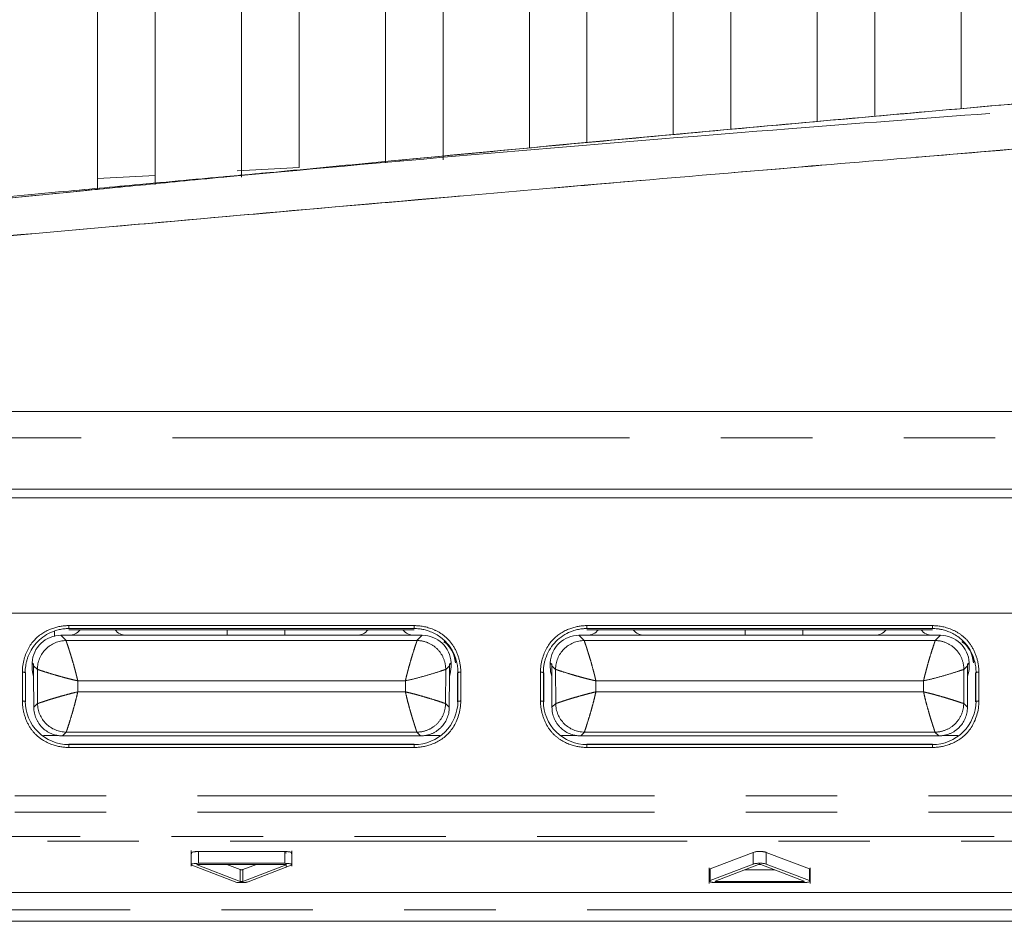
# Model space of a CAD drawing. Header units: millimetres. Extents: x 19 to 844, y 7 to 552.
# Tile 6 of 175: x 83 to 97, y 108 to 120. Entities that reach past the tile are written whole.
import ezdxf

# ---------------------------------------------------------------- set-up
doc = ezdxf.new("R2010")
doc.units = ezdxf.units.MM
doc.linetypes.add('PHANTOM', pattern=[12.7, 6.35, -1.27, 1.27, -1.27, 1.27, -1.27])

msp = doc.modelspace()

# ---------------------------------------------------------------- linework, layer by layer
at = {"color": 7, "linetype": 'Continuous', "lineweight": 15}
for p, q in [((96.248, 130.164), (96.248, 119.017)), ((95.048, 118.911), (95.048, 129.941)), ((94.248, 129.766), (94.248, 118.838)), ((93.048, 118.73), (93.048, 129.466)), ((92.248, 129.239), (92.248, 118.657)), ((91.048, 118.546), (91.048, 128.855)), ((90.248, 128.569), (90.248, 118.472)), ((89.048, 118.305), (89.048, 128.095)), ((88.248, 127.748), (88.248, 118.263)), ((87.048, 118.2), (87.048, 127.181)), ((85.048, 118.089), (84.248, 118.045)), ((87.048, 118.2), (86.189, 118.152)), ((313.406, 114.811), (59.89, 114.811)), ((63.091, 113.731), (107.805, 113.731)), ((63.091, 113.611), (107.805, 113.611)), ((108.678, 112.011), (62.218, 112.011)), ((83.848, 111.838), (88.648, 111.838)), ((83.848, 111.798), (88.648, 111.798)), ((91.048, 111.838), (95.848, 111.838)), ((91.048, 111.798), (95.848, 111.798)), ((83.648, 111.759), (83.648, 111.686)), ((83.848, 111.703), (83.737, 111.703)), ((83.848, 111.781), (88.648, 111.781)), ((84.648, 111.703), (83.848, 111.703)), ((86.048, 111.703), (84.648, 111.703)), ((86.048, 111.703), (86.048, 111.781)), ((86.848, 111.703), (86.048, 111.703)), ((86.848, 111.781), (86.848, 111.703)), ((87.848, 111.703), (86.848, 111.703)), ((88.648, 111.703), (87.848, 111.703)), ((88.76, 111.703), (88.648, 111.703)), ((91.048, 111.703), (90.937, 111.703)), ((91.048, 111.781), (95.848, 111.781)), ((91.848, 111.703), (91.048, 111.703)), ((93.248, 111.703), (91.848, 111.703)), ((93.248, 111.703), (93.248, 111.781)), ((94.048, 111.703), (93.248, 111.703)), ((94.048, 111.781), (94.048, 111.703)), ((95.048, 111.703), (94.048, 111.703)), ((95.848, 111.703), (95.048, 111.703)), ((95.96, 111.703), (95.848, 111.703)), ((83.338, 111.323), (83.359, 111.302)), ((83.338, 111.302), (83.338, 111.262)), ((83.338, 111.302), (83.359, 111.302)), ((83.359, 111.281), (83.359, 111.135)), ((89.137, 111.135), (89.138, 111.281)), ((89.138, 111.302), (89.159, 111.323)), ((89.138, 111.302), (89.159, 111.302)), ((89.159, 111.263), (89.159, 111.302)), ((90.538, 111.323), (90.559, 111.302)), ((90.538, 111.302), (90.559, 111.302)), ((90.538, 111.302), (90.538, 111.262)), ((90.559, 111.281), (90.559, 111.135)), ((96.337, 111.135), (96.338, 111.281)), ((96.338, 111.302), (96.359, 111.323)), ((96.338, 111.302), (96.359, 111.302)), ((96.359, 111.263), (96.359, 111.302)), ((83.202, 110.792), (83.202, 111.192)), ((83.244, 111.188), (83.244, 110.788)), ((83.248, 110.781), (83.248, 111.181)), ((83.361, 110.704), (83.359, 111.135)), ((89.137, 111.135), (89.135, 110.704)), ((89.248, 111.181), (89.248, 110.781)), ((89.253, 110.788), (89.253, 111.188)), ((89.295, 111.192), (89.295, 110.792)), ((90.402, 110.792), (90.402, 111.192)), ((90.444, 111.188), (90.444, 110.788)), ((90.448, 110.781), (90.448, 111.181)), ((90.561, 110.704), (90.559, 111.135)), ((96.337, 111.135), (96.335, 110.704)), ((96.448, 111.181), (96.448, 110.781)), ((96.453, 110.788), (96.453, 111.188)), ((96.495, 111.192), (96.495, 110.792)), ((83.706, 110.311), (83.495, 110.311)), ((88.736, 110.306), (83.761, 110.306)), ((89.002, 110.311), (88.79, 110.311)), ((90.906, 110.311), (90.695, 110.311)), ((95.936, 110.306), (90.961, 110.306)), ((96.202, 110.311), (95.99, 110.311)), ((88.648, 110.191), (83.848, 110.191)), ((88.648, 110.185), (83.848, 110.185)), ((88.648, 110.145), (83.848, 110.145)), ((95.848, 110.191), (91.048, 110.191)), ((95.848, 110.185), (91.048, 110.185)), ((95.848, 110.145), (91.048, 110.145)), ((85.548, 108.713), (85.548, 108.496)), ((86.848, 108.699), (85.648, 108.699)), ((86.948, 108.495), (86.948, 108.712)), ((93.359, 108.689), (92.759, 108.46)), ((94.138, 108.46), (93.538, 108.689)), ((85.559, 108.509), (86.159, 108.279)), ((85.63, 108.516), (86.23, 108.286)), ((86.848, 108.537), (85.648, 108.537)), ((86.848, 108.521), (85.648, 108.521)), ((86.042, 108.521), (86.23, 108.449)), ((86.266, 108.449), (86.455, 108.521)), ((86.266, 108.286), (86.866, 108.516)), ((86.338, 108.279), (86.938, 108.509)), ((86.868, 108.494), (86.868, 108.536)), ((93.359, 108.526), (92.759, 108.297)), ((93.43, 108.519), (92.83, 108.29)), ((94.066, 108.29), (93.466, 108.519)), ((94.138, 108.297), (93.538, 108.526)), ((86.23, 108.286), (86.23, 108.449)), ((86.266, 108.449), (86.266, 108.286)), ((92.748, 108.472), (92.748, 108.255)), ((93.242, 108.447), (93.655, 108.447)), ((94.148, 108.256), (94.148, 108.473)), ((92.848, 108.284), (94.048, 108.284)), ((92.848, 108.269), (94.048, 108.269)), ((313.937, 108.131), (59.36, 108.131)), ((313.3, 107.731), (59.997, 107.731))]:
    msp.add_line(p, q, dxfattribs=at)
at = {"color": 8, "linetype": 'PHANTOM', "lineweight": 0}
for p, q in [((59.89, 114.446), (313.406, 114.446)), ((83.848, 111.798), (83.848, 111.838)), ((88.648, 111.838), (88.648, 111.798)), ((91.048, 111.798), (91.048, 111.838)), ((95.848, 111.838), (95.848, 111.798)), ((83.737, 111.703), (83.811, 111.63)), ((88.686, 111.63), (88.76, 111.703)), ((90.937, 111.703), (91.011, 111.63)), ((95.886, 111.63), (95.96, 111.703)), ((83.811, 111.63), (88.686, 111.63)), ((91.011, 111.63), (95.886, 111.63)), ((83.359, 111.281), (83.412, 111.229)), ((89.085, 111.229), (89.138, 111.281)), ((90.559, 111.281), (90.612, 111.229)), ((96.285, 111.229), (96.338, 111.281)), ((83.414, 110.756), (83.412, 111.229)), ((89.083, 110.756), (89.085, 111.229)), ((90.614, 110.756), (90.612, 111.229)), ((96.283, 110.756), (96.285, 111.229)), ((83.972, 110.918), (83.972, 111.071)), ((83.972, 111.071), (88.525, 111.071)), ((88.525, 111.071), (88.525, 110.918)), ((91.172, 110.918), (91.172, 111.071)), ((91.172, 111.071), (95.725, 111.071)), ((95.725, 111.071), (95.725, 110.918)), ((88.525, 110.918), (83.972, 110.918)), ((95.725, 110.918), (91.172, 110.918)), ((83.361, 110.704), (83.414, 110.756)), ((89.083, 110.756), (89.135, 110.704)), ((90.561, 110.704), (90.614, 110.756)), ((96.283, 110.756), (96.335, 110.704)), ((83.761, 110.306), (83.813, 110.358)), ((83.813, 110.358), (88.684, 110.358)), ((88.684, 110.358), (88.736, 110.306)), ((90.961, 110.306), (91.013, 110.358)), ((91.013, 110.358), (95.884, 110.358)), ((95.884, 110.358), (95.936, 110.306)), ((83.848, 110.145), (83.848, 110.185)), ((88.648, 110.185), (88.648, 110.145)), ((91.048, 110.145), (91.048, 110.185)), ((95.848, 110.185), (95.848, 110.145)), ((60.236, 109.474), (313.061, 109.474)), ((60.236, 109.248), (313.061, 109.248)), ((312.607, 108.911), (60.69, 108.911)), ((60.69, 108.845), (312.607, 108.845)), ((85.648, 108.537), (85.648, 108.699)), ((86.848, 108.699), (86.848, 108.537)), ((93.359, 108.689), (93.359, 108.526)), ((93.538, 108.526), (93.538, 108.689)), ((85.63, 108.516), (85.63, 108.519)), ((92.759, 108.297), (92.759, 108.46)), ((94.138, 108.46), (94.138, 108.297)), ((92.848, 108.284), (92.848, 108.297)), ((313.3, 107.891), (59.997, 107.891))]:
    msp.add_line(p, q, dxfattribs=at)
at = {"color": 7, "linetype": 'Continuous', "lineweight": 15}
for centre, start, end in [((83.848, 111.903), 270, 322.2397), ((84.648, 111.903), 217.7603, 270), ((87.848, 111.903), 270, 322.2397), ((88.648, 111.903), 217.7603, 270.0001), ((91.048, 111.903), 270, 322.2397), ((91.848, 111.903), 217.7603, 270), ((95.048, 111.903), 270, 322.2397), ((95.848, 111.903), 217.7603, 270.0001)]:
    msp.add_arc(centre, 0.2, start, end, dxfattribs=at)
for points, knots in [([(60.943, 117.593), (61.08, 117.679), (61.341, 117.842), (61.95, 118.225), (62.722, 118.715), (63.623, 119.292), (64.297, 119.726), (64.801, 120.053), (65.363, 120.419), (66.112, 120.907), (67.006, 121.494), (67.825, 122.033), (68.49, 122.471), (69.019, 122.819), (69.594, 123.198), (70.318, 123.673), (71.242, 124.277), (72.196, 124.895), (73.496, 125.727), (75.133, 126.75), (77.196, 127.974), (79.029, 128.977), (80.62, 129.774), (82.521, 130.658), (84.414, 131.415), (86.241, 132.021), (87.604, 132.434), (89.013, 132.801), (90.446, 133.114), (91.487, 133.316), (92.503, 133.49), (93.54, 133.644), (94.617, 133.783), (95.761, 133.906), (96.935, 134.008), (98.121, 134.088), (99.096, 134.137), (99.873, 134.166), (100.442, 134.184), (101.005, 134.196), (101.554, 134.205), (102.101, 134.211), (102.464, 134.211), (102.648, 134.211)], [0, 0, 0, 0, 0.013363, 0.025483, 0.059403, 0.088116, 0.112332, 0.124151, 0.136111, 0.165436, 0.194236, 0.219705, 0.241304, 0.254814, 0.267806, 0.293323, 0.319711, 0.349745, 0.377, 0.431706, 0.48815, 0.545089, 0.57512, 0.607712, 0.683944, 0.705918, 0.726946, 0.770633, 0.792052, 0.811439, 0.830502, 0.848906, 0.867878, 0.887617, 0.908295, 0.927592, 0.946779, 0.955965, 0.965137, 0.97406, 0.982825, 0.991263, 1, 1, 1, 1]), ([(86.248, 126.77), (86.248, 126.246), (86.248, 124.746), (86.248, 121.845), (86.248, 119.467), (86.248, 118.066)], [0, 0, 0, 0, 0.180604, 0.516947, 1, 1, 1, 1]), ([(85.048, 117.964), (85.048, 119.288), (85.048, 121.841), (85.048, 124.555), (85.048, 125.945), (85.048, 126.106)], [0, 0, 0, 0, 0.487865, 0.94088, 1, 1, 1, 1]), ([(84.248, 125.629), (84.248, 125.477), (84.248, 125.055), (84.248, 123.744), (84.248, 121.423), (84.248, 119.267), (84.248, 118), (84.248, 117.896)], [0, 0, 0, 0, 0.059139, 0.163606, 0.508525, 0.959758, 1, 1, 1, 1]), ([(98.088, 119.18), (97.325, 119.113), (95.854, 118.984), (93.734, 118.793), (91.781, 118.614), (89.998, 118.449), (88.384, 118.296), (86.938, 118.158), (85.661, 118.034), (83.968, 117.869), (81.334, 117.608), (77.77, 117.245), (74.142, 116.866), (71.88, 116.622), (70.918, 116.519)], [0, 0, 0, 0, 0.084204, 0.162207, 0.234009, 0.29961, 0.359011, 0.412212, 0.459211, 0.500011, 0.599156, 0.750014, 0.893717, 1, 1, 1, 1]), ([(98.088, 119.18), (96.528, 119.042), (93.344, 118.76), (90.112, 118.463), (88.441, 118.301), (88.392, 118.296)], [0, 0, 0, 0, 0.4826653, 0.9848613, 1, 1, 1, 1]), ([(98.088, 119.18), (96.528, 119.042), (93.344, 118.76), (90.112, 118.463), (88.441, 118.301), (88.392, 118.296)], [0, 0, 0, 0, 0.4826653, 0.9848613, 1, 1, 1, 1]), ([(85.987, 118.064), (86.257, 118.089), (88.876, 118.333), (92.429, 118.631), (95.714, 118.88), (96.646, 118.951)], [0, 0, 0, 0, 0.075982, 0.737911, 1, 1, 1, 1]), ([(85.987, 118.064), (86.257, 118.089), (88.876, 118.333), (92.429, 118.631), (95.714, 118.88), (96.646, 118.951)], [0, 0, 0, 0, 0.075982, 0.737911, 1, 1, 1, 1]), ([(70.315, 116.143), (71.227, 116.223), (72.96, 116.376), (75.423, 116.59), (78.118, 116.822), (81.082, 117.08), (84.399, 117.374), (87.691, 117.665), (90.862, 117.94), (94.34, 118.235), (96.699, 118.43), (98.088, 118.545)], [0, 0, 0, 0, 0.098564, 0.187209, 0.266059, 0.389658, 0.50745, 0.624354, 0.74528, 0.849987, 1, 1, 1, 1]), ([(86.618, 118.127), (86.619, 118.127), (86.623, 118.128), (86.576, 118.123), (86.475, 118.114), (86.325, 118.1), (86.137, 118.083), (85.915, 118.063), (85.705, 118.044), (85.432, 118.019), (84.738, 117.955), (83.599, 117.85), (82.035, 117.703), (80.45, 117.552), (79.38, 117.447), (78.973, 117.406)], [0, 0, 0, 0, 0.046356, 0.11275, 0.178812, 0.245939, 0.312333, 0.372894, 0.401163, 0.429141, 0.501428, 0.602942, 0.735632, 0.899585, 1, 1, 1, 1]), ([(86.616, 118.127), (86.604, 118.126), (86.579, 118.124), (86.474, 118.114), (86.325, 118.1), (86.136, 118.083), (85.915, 118.063), (85.704, 118.044), (85.43, 118.019), (84.739, 117.955), (84.087, 117.895), (83.705, 117.86)], [0, 0, 0, 0, 0.119311, 0.238019, 0.358645, 0.477966, 0.586821, 0.637641, 0.687933, 0.817822, 1, 1, 1, 1]), ([(86.616, 118.127), (86.604, 118.126), (86.579, 118.124), (86.474, 118.114), (86.325, 118.1), (86.136, 118.083), (85.915, 118.063), (85.704, 118.044), (85.43, 118.019), (84.739, 117.955), (84.087, 117.895), (83.705, 117.86)], [0, 0, 0, 0, 0.119311, 0.238019, 0.358645, 0.477966, 0.586821, 0.637641, 0.687933, 0.817822, 1, 1, 1, 1]), ([(86.368, 118.103), (86.392, 118.105), (86.439, 118.11), (86.518, 118.117), (86.579, 118.123), (86.622, 118.127), (86.618, 118.127), (86.618, 118.127)], [0, 0, 0, 0, 0.269574, 0.534342, 0.756631, 0.936575, 1, 1, 1, 1]), ([(86.368, 118.103), (86.392, 118.105), (86.439, 118.11), (86.518, 118.117), (86.579, 118.123), (86.622, 118.127), (86.618, 118.127), (86.618, 118.127)], [0, 0, 0, 0, 0.269574, 0.534342, 0.756631, 0.936575, 1, 1, 1, 1]), ([(84.248, 117.896), (84.199, 117.891), (82.63, 117.74), (79.633, 117.436), (75.238, 116.983), (72.364, 116.674), (70.918, 116.519)], [0, 0, 0, 0, 0.011154, 0.352876, 0.674365, 1, 1, 1, 1]), ([(84.248, 117.896), (84.199, 117.891), (82.63, 117.74), (79.633, 117.436), (75.238, 116.983), (72.364, 116.674), (70.918, 116.519)], [0, 0, 0, 0, 0.011154, 0.352876, 0.674365, 1, 1, 1, 1]), ([(83.848, 111.838), (83.831, 111.837), (83.795, 111.837), (83.739, 111.83), (83.681, 111.818), (83.622, 111.8), (83.561, 111.776), (83.5, 111.744), (83.441, 111.705), (83.385, 111.656), (83.334, 111.598), (83.29, 111.531), (83.253, 111.455), (83.225, 111.373), (83.206, 111.284), (83.203, 111.223), (83.202, 111.192)], [0, 0, 0, 0, 0.051294, 0.105921, 0.163798, 0.224801, 0.288777, 0.355579, 0.425112, 0.497422, 0.572793, 0.651584, 0.733936, 0.81973, 0.908604, 1, 1, 1, 1]), ([(83.242, 111.188), (83.242, 111.203), (83.243, 111.234), (83.248, 111.279), (83.257, 111.324), (83.268, 111.369), (83.292, 111.437), (83.336, 111.524), (83.413, 111.622), (83.51, 111.7), (83.598, 111.745), (83.672, 111.772), (83.731, 111.787), (83.792, 111.796), (83.832, 111.797), (83.848, 111.798)], [0, 0, 0, 0, 0.047993, 0.096035, 0.14412, 0.19223, 0.240338, 0.369633, 0.498322, 0.62984, 0.756627, 0.805885, 0.877135, 0.947273, 1, 1, 1, 1]), ([(89.295, 111.192), (89.294, 111.21), (89.293, 111.246), (89.286, 111.3), (89.276, 111.351), (89.262, 111.401), (89.245, 111.449), (89.225, 111.495), (89.202, 111.537), (89.176, 111.577), (89.149, 111.614), (89.119, 111.647), (89.087, 111.677), (89.054, 111.705), (89.02, 111.729), (88.985, 111.75), (88.95, 111.768), (88.914, 111.784), (88.879, 111.798), (88.844, 111.809), (88.809, 111.819), (88.775, 111.826), (88.742, 111.831), (88.71, 111.835), (88.679, 111.837), (88.658, 111.838), (88.648, 111.838)], [0, 0, 0, 0, 0.053651, 0.106528, 0.158501, 0.20946, 0.25931, 0.307987, 0.355451, 0.401696, 0.446742, 0.490641, 0.53347, 0.575307, 0.616198, 0.656157, 0.695179, 0.733246, 0.770329, 0.806398, 0.841423, 0.875375, 0.908227, 0.939958, 0.970553, 1, 1, 1, 1]), ([(88.648, 111.798), (88.659, 111.797), (88.683, 111.797), (88.722, 111.793), (88.772, 111.785), (88.825, 111.772), (88.886, 111.75), (88.975, 111.708), (89.075, 111.633), (89.161, 111.524), (89.209, 111.427), (89.237, 111.34), (89.252, 111.264), (89.254, 111.213), (89.255, 111.188)], [0, 0, 0, 0, 0.033229, 0.074198, 0.122926, 0.194181, 0.243465, 0.326104, 0.501643, 0.630391, 0.759688, 0.839836, 0.919967, 1, 1, 1, 1]), ([(91.048, 111.838), (91.031, 111.837), (90.995, 111.837), (90.939, 111.83), (90.881, 111.818), (90.822, 111.8), (90.761, 111.776), (90.7, 111.744), (90.641, 111.705), (90.585, 111.656), (90.534, 111.598), (90.49, 111.531), (90.453, 111.455), (90.425, 111.373), (90.406, 111.284), (90.403, 111.223), (90.402, 111.192)], [0, 0, 0, 0, 0.051294, 0.105921, 0.163798, 0.224801, 0.288777, 0.355579, 0.425112, 0.497422, 0.572793, 0.651584, 0.733936, 0.81973, 0.908604, 1, 1, 1, 1]), ([(90.442, 111.188), (90.442, 111.203), (90.443, 111.234), (90.448, 111.279), (90.457, 111.324), (90.468, 111.369), (90.492, 111.437), (90.536, 111.524), (90.613, 111.622), (90.71, 111.7), (90.798, 111.745), (90.872, 111.772), (90.931, 111.787), (90.992, 111.796), (91.032, 111.797), (91.048, 111.798)], [0, 0, 0, 0, 0.047993, 0.096035, 0.14412, 0.19223, 0.240338, 0.369633, 0.498322, 0.62984, 0.756627, 0.805885, 0.877135, 0.947273, 1, 1, 1, 1]), ([(96.495, 111.192), (96.494, 111.21), (96.493, 111.246), (96.486, 111.3), (96.476, 111.351), (96.462, 111.401), (96.445, 111.449), (96.425, 111.495), (96.402, 111.537), (96.376, 111.577), (96.349, 111.614), (96.319, 111.647), (96.287, 111.677), (96.254, 111.705), (96.22, 111.729), (96.185, 111.75), (96.15, 111.768), (96.114, 111.784), (96.079, 111.798), (96.044, 111.809), (96.009, 111.819), (95.975, 111.826), (95.942, 111.831), (95.91, 111.835), (95.879, 111.837), (95.858, 111.838), (95.848, 111.838)], [0, 0, 0, 0, 0.053651, 0.106528, 0.158501, 0.20946, 0.25931, 0.307987, 0.355451, 0.401696, 0.446742, 0.490641, 0.53347, 0.575307, 0.616198, 0.656157, 0.695179, 0.733246, 0.770329, 0.806398, 0.841423, 0.875375, 0.908227, 0.939958, 0.970553, 1, 1, 1, 1]), ([(95.848, 111.798), (95.859, 111.797), (95.883, 111.797), (95.922, 111.793), (95.972, 111.785), (96.025, 111.772), (96.086, 111.75), (96.175, 111.708), (96.275, 111.633), (96.361, 111.524), (96.409, 111.427), (96.437, 111.34), (96.452, 111.264), (96.454, 111.213), (96.455, 111.188)], [0, 0, 0, 0, 0.033229, 0.074198, 0.122926, 0.194181, 0.243465, 0.326104, 0.501643, 0.630391, 0.759688, 0.839836, 0.919967, 1, 1, 1, 1]), ([(83.338, 111.323), (83.343, 111.425), (83.388, 111.523), (83.535, 111.663), (83.636, 111.704), (83.737, 111.703)], [0, 0, 0, 0, 0.5, 0.5, 1, 1, 1, 1]), ([(88.76, 111.703), (88.861, 111.704), (88.962, 111.663), (89.109, 111.523), (89.154, 111.425), (89.159, 111.323)], [0, 0, 0, 0, 0.5, 0.5, 1, 1, 1, 1]), ([(90.538, 111.323), (90.543, 111.425), (90.588, 111.523), (90.735, 111.663), (90.836, 111.704), (90.937, 111.703)], [0, 0, 0, 0, 0.5, 0.5, 1, 1, 1, 1]), ([(95.96, 111.703), (96.061, 111.704), (96.162, 111.663), (96.309, 111.523), (96.354, 111.425), (96.359, 111.323)], [0, 0, 0, 0, 0.5, 0.5, 1, 1, 1, 1]), ([(89.058, 111.614), (89.063, 111.611), (89.131, 111.566), (89.198, 111.459), (89.215, 111.351), (89.22, 111.32)], [0, 0, 0, 0, 0.047595, 0.717589, 1, 1, 1, 1]), ([(89.066, 111.62), (89.068, 111.619), (89.129, 111.576), (89.193, 111.473), (89.223, 111.367), (89.234, 111.33)], [0, 0, 0, 0, 0.024417, 0.656337, 1, 1, 1, 1]), ([(96.258, 111.614), (96.263, 111.611), (96.331, 111.566), (96.398, 111.459), (96.415, 111.351), (96.42, 111.32)], [0, 0, 0, 0, 0.047595, 0.717589, 1, 1, 1, 1]), ([(96.266, 111.62), (96.268, 111.619), (96.329, 111.576), (96.393, 111.473), (96.423, 111.367), (96.434, 111.33)], [0, 0, 0, 0, 0.0244167, 0.6563373, 1, 1, 1, 1]), ([(83.202, 110.792), (83.203, 110.774), (83.203, 110.74), (83.21, 110.689), (83.219, 110.64), (83.232, 110.592), (83.247, 110.547), (83.265, 110.503), (83.286, 110.462), (83.309, 110.424), (83.334, 110.388), (83.361, 110.355), (83.389, 110.325), (83.419, 110.298), (83.45, 110.273), (83.482, 110.251), (83.514, 110.232), (83.547, 110.215), (83.58, 110.2), (83.612, 110.187), (83.644, 110.177), (83.676, 110.168), (83.706, 110.16), (83.737, 110.155), (83.766, 110.151), (83.794, 110.148), (83.822, 110.146), (83.84, 110.146), (83.848, 110.145)], [0, 0, 0, 0, 0.050958, 0.101162, 0.1505, 0.198876, 0.246206, 0.292431, 0.337513, 0.381436, 0.42421, 0.465866, 0.506458, 0.546055, 0.58471, 0.622454, 0.659293, 0.69522, 0.730221, 0.764273, 0.797353, 0.829437, 0.860503, 0.890531, 0.919506, 0.947414, 0.974247, 1, 1, 1, 1]), ([(83.848, 110.185), (83.69, 110.186), (83.532, 110.25), (83.308, 110.472), (83.243, 110.63), (83.242, 110.788)], [0, 0, 0, 0, 0.5, 0.5, 1, 1, 1, 1]), ([(83.361, 110.704), (83.362, 110.69), (83.363, 110.663), (83.369, 110.623), (83.379, 110.584), (83.393, 110.547), (83.41, 110.512), (83.43, 110.48), (83.453, 110.449), (83.487, 110.413), (83.536, 110.372), (83.604, 110.335), (83.68, 110.311), (83.734, 110.308), (83.761, 110.306)], [0, 0, 0, 0, 0.06539, 0.12996, 0.193714, 0.256653, 0.31878, 0.380099, 0.440611, 0.500319, 0.620086, 0.743275, 0.869907, 1, 1, 1, 1]), ([(88.648, 110.145), (88.666, 110.146), (88.704, 110.147), (88.761, 110.154), (88.822, 110.167), (88.886, 110.187), (88.951, 110.214), (89.016, 110.251), (89.079, 110.297), (89.138, 110.355), (89.19, 110.424), (89.233, 110.503), (89.267, 110.593), (89.29, 110.69), (89.293, 110.757), (89.295, 110.792)], [0, 0, 0, 0, 0.05257, 0.109443, 0.170531, 0.235692, 0.304745, 0.377512, 0.453908, 0.534087, 0.618515, 0.707525, 0.801094, 0.898824, 1, 1, 1, 1]), ([(89.255, 110.788), (89.253, 110.63), (89.188, 110.472), (88.965, 110.25), (88.806, 110.186), (88.648, 110.185)], [0, 0, 0, 0, 0.5, 0.5, 1, 1, 1, 1]), ([(88.736, 110.306), (88.75, 110.306), (88.777, 110.307), (88.817, 110.314), (88.855, 110.323), (88.892, 110.337), (88.927, 110.354), (88.96, 110.374), (88.99, 110.397), (89.028, 110.43), (89.068, 110.479), (89.105, 110.547), (89.13, 110.623), (89.134, 110.676), (89.135, 110.704)], [0, 0, 0, 0, 0.06556, 0.130251, 0.194078, 0.257042, 0.319145, 0.380391, 0.440781, 0.50032, 0.620396, 0.743687, 0.870215, 1, 1, 1, 1]), ([(90.402, 110.792), (90.403, 110.774), (90.403, 110.74), (90.41, 110.689), (90.419, 110.64), (90.432, 110.592), (90.447, 110.547), (90.465, 110.503), (90.486, 110.462), (90.509, 110.424), (90.534, 110.388), (90.561, 110.355), (90.589, 110.325), (90.619, 110.298), (90.65, 110.273), (90.682, 110.251), (90.714, 110.232), (90.747, 110.215), (90.78, 110.2), (90.812, 110.187), (90.844, 110.177), (90.876, 110.168), (90.906, 110.16), (90.937, 110.155), (90.966, 110.151), (90.994, 110.148), (91.022, 110.146), (91.04, 110.146), (91.048, 110.145)], [0, 0, 0, 0, 0.050958, 0.101162, 0.1505, 0.198876, 0.246206, 0.292431, 0.337513, 0.381436, 0.42421, 0.465866, 0.506458, 0.546055, 0.58471, 0.622454, 0.659293, 0.69522, 0.730221, 0.764273, 0.797353, 0.829437, 0.860503, 0.890531, 0.919506, 0.947414, 0.974247, 1, 1, 1, 1]), ([(91.048, 110.185), (90.89, 110.186), (90.732, 110.25), (90.508, 110.472), (90.443, 110.63), (90.442, 110.788)], [0, 0, 0, 0, 0.5, 0.5, 1, 1, 1, 1]), ([(90.561, 110.704), (90.562, 110.69), (90.563, 110.663), (90.569, 110.623), (90.579, 110.584), (90.593, 110.547), (90.61, 110.512), (90.63, 110.48), (90.653, 110.449), (90.687, 110.413), (90.736, 110.372), (90.804, 110.335), (90.88, 110.311), (90.934, 110.308), (90.961, 110.306)], [0, 0, 0, 0, 0.06539, 0.12996, 0.193714, 0.256653, 0.31878, 0.380099, 0.440611, 0.500319, 0.620086, 0.743275, 0.869907, 1, 1, 1, 1]), ([(95.848, 110.145), (95.866, 110.146), (95.904, 110.147), (95.961, 110.154), (96.022, 110.167), (96.086, 110.187), (96.151, 110.214), (96.216, 110.251), (96.279, 110.297), (96.338, 110.355), (96.39, 110.424), (96.433, 110.503), (96.467, 110.593), (96.49, 110.69), (96.493, 110.757), (96.495, 110.792)], [0, 0, 0, 0, 0.05257, 0.109443, 0.170531, 0.235692, 0.304745, 0.377512, 0.453908, 0.534087, 0.618515, 0.707525, 0.801094, 0.898824, 1, 1, 1, 1]), ([(96.455, 110.788), (96.453, 110.63), (96.388, 110.472), (96.165, 110.25), (96.006, 110.186), (95.848, 110.185)], [0, 0, 0, 0, 0.5, 0.5, 1, 1, 1, 1]), ([(95.936, 110.306), (95.95, 110.306), (95.977, 110.307), (96.017, 110.314), (96.055, 110.323), (96.092, 110.337), (96.127, 110.354), (96.16, 110.374), (96.19, 110.397), (96.228, 110.43), (96.268, 110.479), (96.305, 110.547), (96.33, 110.623), (96.334, 110.676), (96.335, 110.704)], [0, 0, 0, 0, 0.06556, 0.130251, 0.194078, 0.257042, 0.319145, 0.380391, 0.440781, 0.50032, 0.620396, 0.743687, 0.870215, 1, 1, 1, 1]), ([(85.648, 108.699), (85.643, 108.699), (85.632, 108.699), (85.617, 108.699), (85.604, 108.698), (85.591, 108.697), (85.577, 108.694), (85.556, 108.689), (85.546, 108.682), (85.55, 108.676), (85.556, 108.673), (85.559, 108.672)], [0, 0, 0, 0, 0.080851, 0.156041, 0.225618, 0.28964, 0.375258, 0.499868, 0.770268, 0.904014, 1, 1, 1, 1]), ([(86.938, 108.672), (86.94, 108.673), (86.945, 108.675), (86.949, 108.678), (86.949, 108.683), (86.944, 108.687), (86.934, 108.691), (86.92, 108.694), (86.902, 108.697), (86.879, 108.699), (86.859, 108.699), (86.848, 108.699)], [0, 0, 0, 0, 0.073574, 0.170582, 0.290978, 0.392737, 0.502044, 0.626354, 0.711818, 0.84478, 1, 1, 1, 1]), ([(86.848, 108.684), (86.853, 108.684), (86.86, 108.684), (86.87, 108.683), (86.871, 108.681), (86.868, 108.679), (86.866, 108.679)], [0, 0, 0, 0, 0.2937752, 0.4965249, 0.7015418, 1, 1, 1, 1]), ([(93.538, 108.689), (93.535, 108.69), (93.529, 108.692), (93.519, 108.695), (93.509, 108.696), (93.5, 108.698), (93.489, 108.699), (93.472, 108.7), (93.448, 108.7), (93.425, 108.7), (93.403, 108.699), (93.378, 108.695), (93.366, 108.691), (93.359, 108.689)], [0, 0, 0, 0, 0.080318, 0.150729, 0.211233, 0.261838, 0.302563, 0.380992, 0.500651, 0.620296, 0.698738, 0.818746, 1, 1, 1, 1]), ([(85.559, 108.509), (85.556, 108.51), (85.55, 108.513), (85.547, 108.518), (85.553, 108.524), (85.573, 108.531), (85.605, 108.536), (85.634, 108.536), (85.648, 108.537)], [0, 0, 0, 0, 0.096102, 0.230011, 0.419137, 0.579549, 0.787127, 1, 1, 1, 1]), ([(85.63, 108.516), (85.63, 108.516), (85.629, 108.517), (85.628, 108.518), (85.631, 108.52), (85.639, 108.521), (85.645, 108.521), (85.648, 108.521)], [0, 0, 0, 0, 0.127411, 0.230936, 0.561965, 0.725835, 1, 1, 1, 1]), ([(86.848, 108.537), (86.854, 108.536), (86.865, 108.536), (86.88, 108.536), (86.893, 108.535), (86.906, 108.534), (86.92, 108.531), (86.934, 108.528), (86.944, 108.524), (86.949, 108.519), (86.948, 108.514), (86.941, 108.51), (86.938, 108.509)], [0, 0, 0, 0, 0.080658, 0.15567, 0.22508, 0.28895, 0.374364, 0.498677, 0.607944, 0.709696, 0.881061, 1, 1, 1, 1]), ([(86.848, 108.521), (86.851, 108.521), (86.856, 108.521), (86.862, 108.521), (86.867, 108.52), (86.869, 108.518), (86.867, 108.516), (86.866, 108.516)], [0, 0, 0, 0, 0.199426, 0.36539, 0.498303, 0.749003, 1, 1, 1, 1]), ([(93.359, 108.526), (93.362, 108.527), (93.367, 108.529), (93.378, 108.532), (93.388, 108.534), (93.397, 108.535), (93.408, 108.536), (93.425, 108.537), (93.448, 108.537), (93.472, 108.537), (93.494, 108.536), (93.518, 108.532), (93.53, 108.529), (93.538, 108.526)], [0, 0, 0, 0, 0.080318, 0.150729, 0.211233, 0.261838, 0.302563, 0.380992, 0.500651, 0.620296, 0.698738, 0.818746, 1, 1, 1, 1]), ([(93.43, 108.519), (93.432, 108.52), (93.435, 108.521), (93.441, 108.522), (93.445, 108.523), (93.45, 108.523), (93.458, 108.521), (93.463, 108.52), (93.466, 108.519)], [0, 0, 0, 0, 0.201764, 0.353179, 0.453804, 0.503407, 0.653137, 1, 1, 1, 1]), ([(86.23, 108.449), (86.232, 108.448), (86.235, 108.448), (86.241, 108.446), (86.245, 108.446), (86.25, 108.445), (86.258, 108.447), (86.263, 108.448), (86.266, 108.449)], [0, 0, 0, 0, 0.201764, 0.353179, 0.453804, 0.503407, 0.653137, 1, 1, 1, 1]), ([(86.338, 108.279), (86.335, 108.278), (86.329, 108.276), (86.319, 108.274), (86.309, 108.272), (86.3, 108.271), (86.289, 108.269), (86.272, 108.269), (86.248, 108.269), (86.225, 108.269), (86.203, 108.269), (86.178, 108.273), (86.166, 108.277), (86.159, 108.279)], [0, 0, 0, 0, 0.080318, 0.150729, 0.211233, 0.261838, 0.302563, 0.380992, 0.500651, 0.620296, 0.698738, 0.818746, 1, 1, 1, 1]), ([(86.266, 108.286), (86.265, 108.285), (86.262, 108.285), (86.256, 108.284), (86.251, 108.283), (86.247, 108.282), (86.239, 108.284), (86.234, 108.285), (86.23, 108.286)], [0, 0, 0, 0, 0.201764, 0.353179, 0.453804, 0.503407, 0.653137, 1, 1, 1, 1]), ([(92.848, 108.269), (92.843, 108.269), (92.832, 108.269), (92.817, 108.27), (92.804, 108.27), (92.791, 108.272), (92.777, 108.274), (92.756, 108.279), (92.746, 108.286), (92.75, 108.293), (92.756, 108.295), (92.759, 108.297)], [0, 0, 0, 0, 0.080851, 0.156041, 0.225618, 0.28964, 0.375258, 0.499868, 0.770268, 0.904014, 1, 1, 1, 1]), ([(92.848, 108.284), (92.846, 108.284), (92.841, 108.284), (92.835, 108.285), (92.83, 108.286), (92.828, 108.288), (92.829, 108.289), (92.83, 108.289), (92.83, 108.29)], [0, 0, 0, 0, 0.199162, 0.364907, 0.497644, 0.770169, 0.849418, 1, 1, 1, 1]), ([(94.138, 108.297), (94.14, 108.296), (94.145, 108.294), (94.149, 108.29), (94.149, 108.286), (94.144, 108.282), (94.134, 108.278), (94.12, 108.274), (94.102, 108.271), (94.079, 108.269), (94.059, 108.269), (94.048, 108.269)], [0, 0, 0, 0, 0.073574, 0.170582, 0.290978, 0.392737, 0.502044, 0.626354, 0.711818, 0.84478, 1, 1, 1, 1]), ([(94.066, 108.29), (94.067, 108.289), (94.069, 108.289), (94.068, 108.287), (94.066, 108.285), (94.059, 108.284), (94.052, 108.284), (94.048, 108.284)], [0, 0, 0, 0, 0.1675886, 0.3358728, 0.5049286, 0.7020902, 1, 1, 1, 1])]:
    msp.add_open_spline(points, degree=3, knots=knots, dxfattribs=at)
at = {"color": 8, "linetype": 'PHANTOM', "lineweight": 0}
for points, knots in [([(61.785, 117.741), (61.944, 117.841), (62.255, 118.038), (62.716, 118.332), (63.164, 118.619), (63.598, 118.898), (64.018, 119.17), (64.424, 119.433), (64.816, 119.688), (65.194, 119.934), (65.557, 120.172), (65.906, 120.4), (66.24, 120.62), (66.559, 120.829), (66.863, 121.029), (67.152, 121.22), (67.425, 121.4), (67.683, 121.57), (67.926, 121.731), (68.152, 121.88), (68.363, 122.02), (68.558, 122.148), (68.737, 122.267), (68.9, 122.374), (69.046, 122.471), (69.176, 122.557), (69.29, 122.632), (69.387, 122.696), (69.468, 122.749), (69.532, 122.791), (69.768, 122.947), (70.465, 123.408), (71.527, 124.105), (72.728, 124.883), (74.158, 125.795), (75.965, 126.913), (77.987, 128.084), (80.364, 129.355), (82.861, 130.537), (85.856, 131.683), (88.25, 132.404), (90.273, 132.895), (91.81, 133.209), (93.451, 133.484), (95.165, 133.709), (96.995, 133.886), (98.519, 133.988), (99.77, 134.046), (100.616, 134.073), (101.341, 134.089), (101.876, 134.096), (102.299, 134.099), (102.544, 134.099), (102.648, 134.099)], [0, 0, 0, 0, 0.015812, 0.031112, 0.045898, 0.060172, 0.073933, 0.087181, 0.099916, 0.112139, 0.12385, 0.135048, 0.145733, 0.155906, 0.165567, 0.174715, 0.18335, 0.191474, 0.199084, 0.206182, 0.212767, 0.21884, 0.2244, 0.229447, 0.233982, 0.238004, 0.241513, 0.244509, 0.246993, 0.248964, 0.250422, 0.268802, 0.313074, 0.346792, 0.375746, 0.438432, 0.501144, 0.541819, 0.626615, 0.68929, 0.751856, 0.783116, 0.814314, 0.842957, 0.87651, 0.907685, 0.938549, 0.953206, 0.969323, 0.979673, 0.988234, 0.995009, 1, 1, 1, 1]), ([(70.2, 117.979), (70.29, 118.066), (70.473, 118.241), (70.754, 118.508), (71.043, 118.783), (71.342, 119.064), (71.809, 119.504), (72.453, 120.107), (73.579, 121.146), (75.051, 122.47), (76.87, 124.028), (78.75, 125.545), (80.656, 126.964), (82.656, 128.31), (84.412, 129.355), (85.939, 130.163), (87.18, 130.758), (88.48, 131.318), (89.778, 131.812), (91.076, 132.246), (92.32, 132.604), (93.557, 132.908), (95.014, 133.213), (96.797, 133.503), (98.555, 133.688), (99.916, 133.78), (100.666, 133.815), (101.223, 133.833), (101.583, 133.842), (101.941, 133.848), (102.295, 133.852), (102.531, 133.852), (102.648, 133.852)], [0, 0, 0, 0, 0.013037, 0.026388, 0.040062, 0.054065, 0.068403, 0.105619, 0.143498, 0.221703, 0.299882, 0.372362, 0.446716, 0.515523, 0.585093, 0.621261, 0.658655, 0.69626, 0.732279, 0.764012, 0.796316, 0.823136, 0.849902, 0.892792, 0.933943, 0.951144, 0.968148, 0.974658, 0.981091, 0.987455, 0.993755, 1, 1, 1, 1]), ([(71.286, 116.973), (71.389, 117.071), (71.609, 117.281), (71.962, 117.616), (72.359, 117.993), (72.941, 118.541), (73.605, 119.16), (74.294, 119.795), (75.037, 120.473), (76.111, 121.44), (77.688, 122.816), (79.432, 124.259), (80.96, 125.436), (82.129, 126.283), (82.992, 126.876), (84.001, 127.539), (85.529, 128.481), (87.604, 129.593), (89.823, 130.553), (91.424, 131.124), (92.692, 131.516), (93.717, 131.795), (94.807, 132.049), (95.91, 132.269), (97.199, 132.477), (98.568, 132.641), (99.66, 132.733), (100.525, 132.786), (101.124, 132.813), (101.655, 132.829), (102.025, 132.837), (102.353, 132.841), (102.557, 132.841), (102.651, 132.841)], [0, 0, 0, 0, 0.015066, 0.032158, 0.051276, 0.07242, 0.115349, 0.144807, 0.167897, 0.217159, 0.289474, 0.373282, 0.433874, 0.469908, 0.505911, 0.528793, 0.57783, 0.66378, 0.728031, 0.770731, 0.792092, 0.824199, 0.844943, 0.867316, 0.897285, 0.926079, 0.949045, 0.959755, 0.97458, 0.982135, 0.988887, 0.99484, 1, 1, 1, 1]), ([(70.32, 116.144), (71.175, 116.219), (72.85, 116.367), (75.311, 116.58), (78.061, 116.818), (81.082, 117.081), (84.288, 117.365), (87.579, 117.656), (90.983, 117.951), (94.573, 118.256), (96.932, 118.452), (98.088, 118.547)], [0, 0, 0, 0, 0.092393, 0.181015, 0.265865, 0.389563, 0.507393, 0.612251, 0.745203, 0.875141, 1, 1, 1, 1]), ([(83.811, 111.63), (83.706, 111.63), (83.602, 111.586), (83.454, 111.438), (83.411, 111.333), (83.412, 111.229)], [0, 0, 0, 0, 0.5, 0.5, 1, 1, 1, 1]), ([(83.811, 111.63), (83.811, 111.629), (83.811, 111.627), (83.813, 111.619), (83.817, 111.607), (83.823, 111.589), (83.831, 111.566), (83.841, 111.538), (83.852, 111.502), (83.865, 111.46), (83.882, 111.405), (83.904, 111.333), (83.923, 111.265), (83.939, 111.205), (83.951, 111.16), (83.962, 111.113), (83.969, 111.084), (83.972, 111.071)], [0, 0, 0, 0, 0.047104, 0.093913, 0.141204, 0.189987, 0.24146, 0.296944, 0.357806, 0.425396, 0.50102, 0.614508, 0.750503, 0.795842, 0.875265, 0.944737, 1, 1, 1, 1]), ([(88.525, 111.071), (88.528, 111.084), (88.534, 111.113), (88.546, 111.16), (88.558, 111.205), (88.574, 111.265), (88.593, 111.333), (88.62, 111.424), (88.646, 111.509), (88.67, 111.579), (88.684, 111.62), (88.685, 111.627), (88.686, 111.63)], [0, 0, 0, 0, 0.055387, 0.125, 0.204614, 0.250022, 0.386395, 0.499983, 0.658836, 0.785246, 0.894571, 1, 1, 1, 1]), ([(88.686, 111.63), (88.738, 111.63), (88.843, 111.609), (88.976, 111.519), (89.065, 111.386), (89.085, 111.281), (89.085, 111.229)], [0.0374587, 0.0374587, 0.0374587, 0.0374587, 0.2687521, 0.5000455, 0.7313389, 0.9624424, 0.9624424, 0.9624424, 0.9624424]), ([(91.011, 111.63), (90.906, 111.63), (90.802, 111.586), (90.654, 111.438), (90.611, 111.333), (90.612, 111.229)], [0, 0, 0, 0, 0.5, 0.5, 1, 1, 1, 1]), ([(91.011, 111.63), (91.011, 111.629), (91.011, 111.627), (91.013, 111.619), (91.017, 111.607), (91.023, 111.589), (91.031, 111.566), (91.041, 111.538), (91.052, 111.502), (91.065, 111.46), (91.082, 111.405), (91.104, 111.333), (91.123, 111.265), (91.139, 111.205), (91.151, 111.16), (91.162, 111.113), (91.169, 111.084), (91.172, 111.071)], [0, 0, 0, 0, 0.0471037, 0.0939125, 0.1412041, 0.1899869, 0.2414602, 0.2969444, 0.3578057, 0.4253963, 0.5010203, 0.614508, 0.7505033, 0.7958424, 0.8752655, 0.9447375, 1, 1, 1, 1]), ([(95.725, 111.071), (95.728, 111.084), (95.734, 111.113), (95.746, 111.16), (95.758, 111.205), (95.774, 111.265), (95.793, 111.333), (95.82, 111.424), (95.846, 111.509), (95.87, 111.579), (95.884, 111.62), (95.885, 111.627), (95.886, 111.63)], [0, 0, 0, 0, 0.0553869, 0.1250003, 0.2046145, 0.2500218, 0.3863948, 0.4999831, 0.6588362, 0.7852462, 0.8945707, 1, 1, 1, 1]), ([(95.886, 111.63), (95.938, 111.63), (96.043, 111.609), (96.176, 111.519), (96.265, 111.386), (96.285, 111.281), (96.285, 111.229)], [0.0374587, 0.0374587, 0.0374587, 0.0374587, 0.2687521, 0.5000455, 0.7313389, 0.9624424, 0.9624424, 0.9624424, 0.9624424]), ([(83.412, 111.229), (83.412, 111.229), (83.415, 111.229), (83.432, 111.223), (83.489, 111.204), (83.584, 111.174), (83.683, 111.145), (83.76, 111.123), (83.82, 111.107), (83.87, 111.095), (83.909, 111.085), (83.938, 111.078), (83.953, 111.075), (83.964, 111.073), (83.969, 111.071), (83.971, 111.071)], [0, 0, 0, 0, 0.0394654, 0.1274103, 0.2632051, 0.4469791, 0.5902522, 0.7091437, 0.7872674, 0.851246, 0.9250186, 0.954948, 0.9775322, 0.9888651, 1, 1, 1, 1]), ([(88.525, 111.071), (88.584, 111.083), (88.642, 111.098), (88.756, 111.128), (88.813, 111.144), (88.923, 111.177), (88.976, 111.193), (89.037, 111.214), (89.054, 111.22), (89.078, 111.227), (89.084, 111.229), (89.085, 111.229)], [0, 0, 0, 0, 0.25, 0.25, 0.5, 0.5, 0.75, 0.75, 0.875, 0.875, 1, 1, 1, 1]), ([(90.612, 111.229), (90.612, 111.229), (90.615, 111.229), (90.632, 111.223), (90.689, 111.204), (90.784, 111.174), (90.883, 111.145), (90.96, 111.123), (91.02, 111.107), (91.07, 111.095), (91.109, 111.085), (91.138, 111.078), (91.153, 111.075), (91.164, 111.073), (91.169, 111.071), (91.171, 111.071)], [0, 0, 0, 0, 0.0394654, 0.1274103, 0.2632051, 0.4469791, 0.5902522, 0.7091437, 0.7872674, 0.851246, 0.9250186, 0.954948, 0.9775322, 0.9888651, 1, 1, 1, 1]), ([(95.725, 111.071), (95.784, 111.083), (95.842, 111.098), (95.956, 111.128), (96.013, 111.144), (96.123, 111.177), (96.176, 111.193), (96.237, 111.214), (96.254, 111.22), (96.278, 111.227), (96.284, 111.229), (96.285, 111.229)], [0, 0, 0, 0, 0.25, 0.25, 0.5, 0.5, 0.75, 0.75, 0.875, 0.875, 1, 1, 1, 1]), ([(83.414, 110.756), (83.415, 110.756), (83.417, 110.756), (83.425, 110.758), (83.437, 110.763), (83.454, 110.769), (83.477, 110.776), (83.506, 110.786), (83.541, 110.798), (83.583, 110.811), (83.638, 110.828), (83.71, 110.849), (83.795, 110.873), (83.884, 110.897), (83.942, 110.911), (83.972, 110.918)], [0, 0, 0, 0, 0.047158, 0.094014, 0.141344, 0.190155, 0.241647, 0.297141, 0.358002, 0.425583, 0.501187, 0.614148, 0.750744, 0.870071, 1, 1, 1, 1]), ([(83.972, 110.918), (83.965, 110.887), (83.952, 110.829), (83.929, 110.743), (83.906, 110.659), (83.879, 110.567), (83.852, 110.48), (83.829, 110.409), (83.815, 110.368), (83.814, 110.362), (83.813, 110.358)], [0, 0, 0, 0, 0.130115, 0.249928, 0.373089, 0.49992, 0.658636, 0.785023, 0.894414, 1, 1, 1, 1]), ([(88.525, 110.918), (88.538, 110.915), (88.567, 110.908), (88.614, 110.896), (88.659, 110.885), (88.719, 110.868), (88.786, 110.849), (88.877, 110.822), (88.962, 110.796), (89.032, 110.772), (89.073, 110.758), (89.08, 110.757), (89.083, 110.756)], [0, 0, 0, 0, 0.055518, 0.124913, 0.205002, 0.249807, 0.386778, 0.499833, 0.658654, 0.785078, 0.894465, 1, 1, 1, 1]), ([(88.684, 110.358), (88.684, 110.359), (88.684, 110.361), (88.681, 110.369), (88.677, 110.382), (88.671, 110.399), (88.664, 110.422), (88.654, 110.451), (88.643, 110.486), (88.63, 110.528), (88.613, 110.583), (88.592, 110.655), (88.568, 110.74), (88.545, 110.829), (88.532, 110.887), (88.525, 110.918)], [0, 0, 0, 0, 0.047193, 0.094069, 0.141409, 0.190221, 0.241706, 0.297182, 0.358014, 0.425549, 0.501087, 0.61302, 0.750611, 0.870003, 1, 1, 1, 1]), ([(90.614, 110.756), (90.615, 110.756), (90.617, 110.756), (90.625, 110.758), (90.637, 110.763), (90.654, 110.769), (90.677, 110.776), (90.706, 110.786), (90.741, 110.798), (90.783, 110.811), (90.838, 110.828), (90.91, 110.849), (90.995, 110.873), (91.084, 110.897), (91.142, 110.911), (91.172, 110.918)], [0, 0, 0, 0, 0.047158, 0.094014, 0.141344, 0.190155, 0.241647, 0.297141, 0.358002, 0.425583, 0.501187, 0.614148, 0.750744, 0.870071, 1, 1, 1, 1]), ([(91.172, 110.918), (91.165, 110.887), (91.152, 110.829), (91.129, 110.743), (91.106, 110.659), (91.079, 110.567), (91.052, 110.48), (91.029, 110.409), (91.015, 110.368), (91.014, 110.362), (91.013, 110.358)], [0, 0, 0, 0, 0.130115, 0.249928, 0.373089, 0.49992, 0.658631, 0.785017, 0.89441, 1, 1, 1, 1]), ([(95.725, 110.918), (95.738, 110.915), (95.767, 110.908), (95.814, 110.896), (95.859, 110.885), (95.919, 110.868), (95.986, 110.849), (96.077, 110.822), (96.162, 110.796), (96.232, 110.772), (96.273, 110.758), (96.28, 110.757), (96.283, 110.756)], [0, 0, 0, 0, 0.055518, 0.124913, 0.205002, 0.249807, 0.386778, 0.499833, 0.658654, 0.785078, 0.894465, 1, 1, 1, 1]), ([(95.884, 110.358), (95.884, 110.359), (95.884, 110.361), (95.881, 110.369), (95.877, 110.382), (95.871, 110.399), (95.864, 110.422), (95.854, 110.451), (95.843, 110.486), (95.83, 110.528), (95.813, 110.583), (95.792, 110.655), (95.768, 110.74), (95.745, 110.829), (95.732, 110.887), (95.725, 110.918)], [0, 0, 0, 0, 0.047193, 0.094069, 0.141409, 0.190221, 0.241706, 0.297182, 0.358014, 0.425549, 0.501087, 0.61302, 0.750611, 0.870003, 1, 1, 1, 1]), ([(83.813, 110.358), (83.709, 110.359), (83.606, 110.402), (83.458, 110.549), (83.414, 110.652), (83.414, 110.756)], [0, 0, 0, 0, 0.5, 0.5, 1, 1, 1, 1]), ([(91.013, 110.358), (90.909, 110.359), (90.806, 110.402), (90.658, 110.549), (90.614, 110.652), (90.614, 110.756)], [0, 0, 0, 0, 0.5, 0.5, 1, 1, 1, 1])]:
    msp.add_open_spline(points, degree=3, knots=knots, dxfattribs=at)
at = {"color": 7, "linetype": 'Continuous', "lineweight": 15}
for points in [[(83.338, 111.302), (83.338, 111.309), (83.338, 111.316), (83.338, 111.323)], [(83.338, 111.262), (83.338, 111.219), (83.345, 111.176), (83.359, 111.135)], [(83.359, 111.302), (83.359, 111.295), (83.359, 111.288), (83.359, 111.281)], [(89.159, 111.263), (89.159, 111.22), (89.151, 111.176), (89.137, 111.135)], [(89.138, 111.281), (89.138, 111.288), (89.138, 111.295), (89.138, 111.302)], [(89.159, 111.323), (89.159, 111.316), (89.159, 111.309), (89.159, 111.302)], [(90.538, 111.302), (90.538, 111.309), (90.538, 111.316), (90.538, 111.323)], [(90.538, 111.262), (90.538, 111.219), (90.545, 111.176), (90.559, 111.135)], [(90.559, 111.302), (90.559, 111.295), (90.559, 111.288), (90.559, 111.281)], [(96.359, 111.263), (96.359, 111.22), (96.351, 111.176), (96.337, 111.135)], [(96.338, 111.281), (96.338, 111.288), (96.338, 111.295), (96.338, 111.302)], [(96.359, 111.323), (96.359, 111.316), (96.359, 111.309), (96.359, 111.302)]]:
    msp.add_open_spline(points, degree=3, dxfattribs=at)
at = {"color": 8, "linetype": 'PHANTOM', "lineweight": 0}
for points in [[(83.202, 111.192), (83.215, 111.19), (83.229, 111.189), (83.242, 111.188)], [(89.255, 111.188), (89.268, 111.189), (89.281, 111.19), (89.295, 111.192)], [(90.402, 111.192), (90.415, 111.19), (90.429, 111.189), (90.442, 111.188)], [(96.455, 111.188), (96.468, 111.189), (96.481, 111.19), (96.495, 111.192)], [(83.242, 110.788), (83.229, 110.789), (83.215, 110.79), (83.202, 110.792)], [(88.684, 110.358), (88.735, 110.359), (88.84, 110.38), (88.972, 110.468), (89.061, 110.6), (89.083, 110.704), (89.083, 110.756)], [(89.295, 110.792), (89.281, 110.79), (89.268, 110.789), (89.255, 110.788)], [(90.442, 110.788), (90.429, 110.789), (90.415, 110.79), (90.402, 110.792)], [(95.884, 110.358), (95.935, 110.359), (96.04, 110.38), (96.172, 110.468), (96.261, 110.6), (96.283, 110.704), (96.283, 110.756)], [(96.495, 110.792), (96.481, 110.79), (96.468, 110.789), (96.455, 110.788)]]:
    msp.add_open_spline(points, degree=3, dxfattribs=at)

doc.saveas('drawing.dxf')
